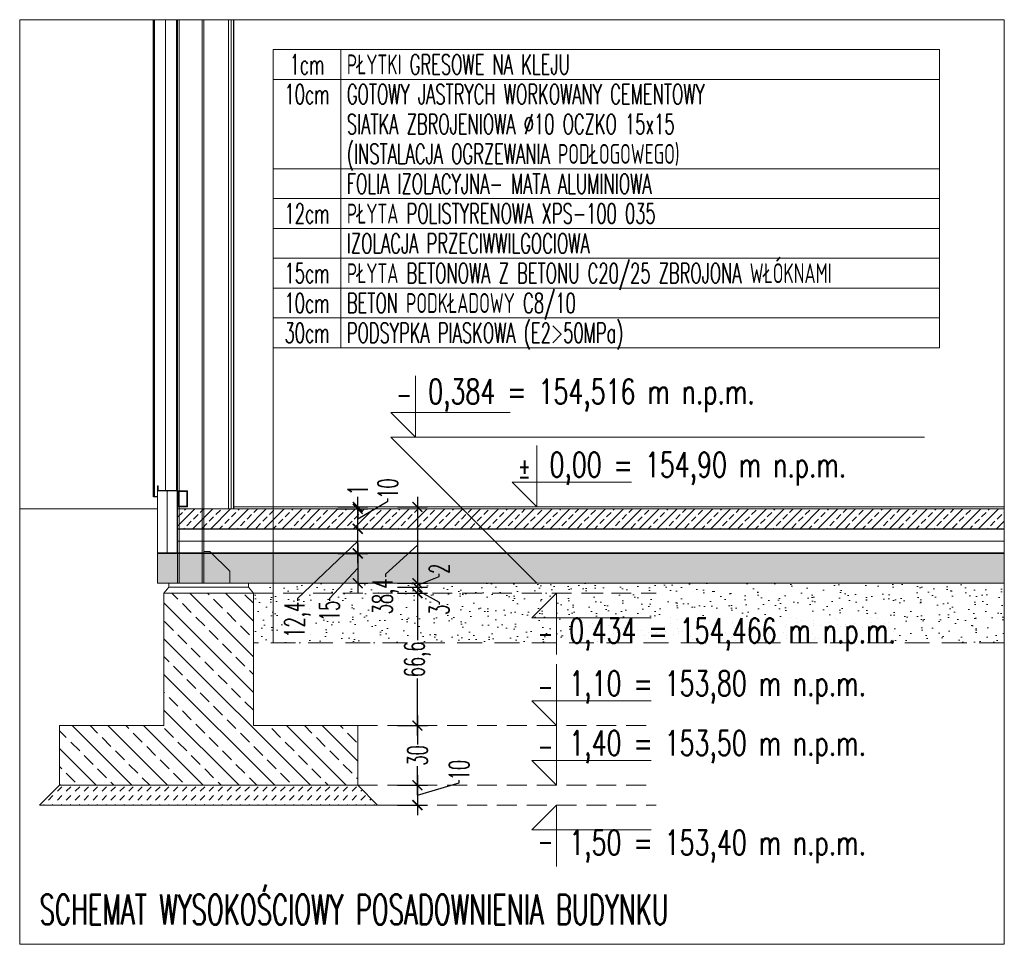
# Model space of a CAD drawing. Header units: millimetres. Extents: x -2074 to 12588, y -3630 to 101167.
# Tile 14 of 256: x 705 to 1200, y 1067 to 1532. Entities that reach past the tile are written whole.
import ezdxf
from ezdxf.enums import TextEntityAlignment as Align

# ---------------------------------------------------------------- set-up
doc = ezdxf.new("R2010")
doc.units = ezdxf.units.MM
for name, pattern in [('HIDDEN', [0.375, 0.25, -0.125]), ('JIS_02_1.0', [2, 1, -1]), ('JIS_02_2.0', [3, 2, -1]), ('XKITLINE00', [0])]:
    doc.linetypes.add(name, pattern=pattern)
for name, color, linetype, lineweight in [('SelinAr_BUD_opisy', 7, 'Continuous', 20), ('SelinAr_BUD_posadzka', 7, 'Continuous', 20), ('SelinAr_BUD_posadzka struktura', 8, 'Continuous', 20), ('SelinAr_BUD_wymiary', 7, 'Continuous', 18), ('SelinAr_BUD_ściany', 7, 'Continuous', 25), ('SelinAr_BUD_ściany struktura', 8, 'Continuous', 9), ('SelinAr_K_fundamenty', 7, 'Continuous', 20), ('SelinAr_K_stal', 7, 'Continuous', 20)]:
    doc.layers.add(name, color=color, linetype=linetype, lineweight=lineweight)
doc.styles.add('A-SIMPLEX-F07', font='simplex.shx', dxfattribs={"width": 0.7})
doc.styles.add('style1', font='romans.shx', dxfattribs={"width": 0.6})
doc.linetypes.add('BATTING', pattern='A,0.00254,-2.54,[134,ltypeshp.shx,S=2.54,R=0,X=-2.54,Y=0],-5.08,[134,ltypeshp.shx,S=2.54,R=180,X=2.54,Y=0],-2.54', length=10.16254)
doc.dimstyles.new('ISO-25 Ania', dxfattribs={"dimtxt": 10, "dimasz": 5, "dimexe": 5, "dimexo": 0.625, "dimtad": 0, "dimrnd": 0.01, "dimtxsty": 'style1', "dimblk": 'ARCHTICK', "dimcen": 5, "dimdle": 5, "dimadec": 0, "dimazin": 0, "dimtfac": 1, "dimtmove": 0, "dimatfit": 3, "dimldrblk": 'ARCHTICK', "dimfxl": 0, "dimarcsym": 0})

# ---------------------------------------------------------------- blocks, each defined once
blk = doc.blocks.new('_ArchTick')
at = {"color": 0, "linetype": 'ByBlock', "const_width": 0.15}
blk.add_lwpolyline([(-0.5, -0.5), (0.5, 0.5)], dxfattribs=at)
blk = doc.blocks.new('*D991')
at = {"layer": 'Defpoints', "color": 0}
for p in [(822.17, 1243.36), (724.67, 1176.76), (904.67, 1176.76)]:
    blk.add_point(p, dxfattribs=at)
at = {"layer": 'SelinAr_BUD_wymiary', "color": 0, "lineweight": -2}
for p, q in [((904.67, 1248.36), (904.67, 1219.69)), ((894.67, 1243.36), (909.67, 1243.36)), ((904.67, 1171.76), (904.67, 1200.44)), ((894.67, 1176.76), (909.67, 1176.76))]:
    blk.add_line(p, q, dxfattribs=at)
at = {"layer": 'SelinAr_BUD_wymiary', "color": 0, "lineweight": -2, "xscale": 5, "yscale": 5, "zscale": 5}
for p, rotation in [((904.67, 1243.36), 90), ((904.67, 1176.76), 270)]:
    blk.add_blockref('_ArchTick', p, dxfattribs=dict(at, rotation=rotation))
at = {"layer": 'SelinAr_BUD_wymiary', "color": 0, "insert": (904.67, 1210.06), "char_height": 10, "attachment_point": 5, "rotation": 90, "style": 'style1'}
blk.add_mtext('66,6', dxfattribs=at)
blk = doc.blocks.new('*D992')
at = {"layer": 'Defpoints', "color": 0}
for p in [(724.67, 1176.76), (724.67, 1146.76), (904.67, 1146.76)]:
    blk.add_point(p, dxfattribs=at)
at = {"layer": 'SelinAr_BUD_wymiary', "color": 0, "lineweight": -2}
for p, q in [((904.67, 1181.76), (904.67, 1167.24)), ((894.67, 1176.76), (909.67, 1176.76)), ((904.67, 1141.76), (904.67, 1156.28)), ((894.67, 1146.76), (909.67, 1146.76))]:
    blk.add_line(p, q, dxfattribs=at)
at = {"layer": 'SelinAr_BUD_wymiary', "color": 0, "lineweight": -2, "xscale": 5, "yscale": 5, "zscale": 5}
for p, rotation in [((904.67, 1176.76), 90), ((904.67, 1146.76), 270)]:
    blk.add_blockref('_ArchTick', p, dxfattribs=dict(at, rotation=rotation))
at = {"layer": 'SelinAr_BUD_wymiary', "color": 0, "insert": (904.67, 1161.76), "char_height": 10, "attachment_point": 5, "rotation": 90, "style": 'style1'}
blk.add_mtext('30', dxfattribs=at)
blk = doc.blocks.new('*D993')
at = {"layer": 'Defpoints', "color": 0}
for p in [(724.67, 1146.76), (714.67, 1136.76), (904.67, 1136.76)]:
    blk.add_point(p, dxfattribs=at)
at = {"layer": 'SelinAr_BUD_wymiary', "color": 0, "lineweight": -2}
for p, q in [((904.67, 1151.76), (904.67, 1131.76)), ((925.61, 1148.04), (925.61, 1149.29)), ((894.67, 1146.76), (909.67, 1146.76)), ((904.67, 1141.76), (925.61, 1148.04)), ((894.67, 1136.76), (909.67, 1136.76))]:
    blk.add_line(p, q, dxfattribs=at)
at = {"layer": 'SelinAr_BUD_wymiary', "color": 0, "lineweight": -2, "xscale": 5, "yscale": 5, "zscale": 5}
for p, rotation in [((904.67, 1146.76), 90), ((904.67, 1136.76), 270)]:
    blk.add_blockref('_ArchTick', p, dxfattribs=dict(at, rotation=rotation))
at = {"layer": 'SelinAr_BUD_wymiary', "color": 0, "insert": (925.61, 1154.35), "char_height": 10, "attachment_point": 5, "rotation": 90, "style": 'style1'}
blk.add_mtext('10', dxfattribs=at)
blk = doc.blocks.new('kota')
for p, q in [((0, 61.67), (0, 0)), ((-24.8, 24.8), (95.2, 24.8)), ((0, 0), (-24.8, 24.8))]:
    blk.add_line(p, q)
at = {"style": 'A-SIMPLEX-F07', "width": 0.7, "flags": 4}
for tag, height, p in [('0.00', 25, (12.7, 59.2)), ('+', 20, (-19.11, 57.2))]:
    blk.add_attdef(tag, text='', height=height, dxfattribs=at).set_placement(p, align=Align.TOP_LEFT)
blk = doc.blocks.new('*D994')
at = {"layer": 'Defpoints', "color": 0}
for p in [(812.21, 1286.76), (792.21, 1248.36), (904.67, 1248.36)]:
    blk.add_point(p, dxfattribs=at)
at = {"layer": 'SelinAr_BUD_wymiary', "color": 0, "lineweight": -2}
for p, q in [((904.67, 1291.76), (904.67, 1243.36)), ((894.67, 1286.76), (909.67, 1286.76)), ((904.67, 1267.56), (888.67, 1252.87)), ((888.67, 1252.87), (888.67, 1251.62)), ((894.67, 1248.36), (909.67, 1248.36))]:
    blk.add_line(p, q, dxfattribs=at)
at = {"layer": 'SelinAr_BUD_wymiary', "color": 0, "lineweight": -2, "xscale": 5, "yscale": 5, "zscale": 5}
for p, rotation in [((904.67, 1286.76), 90), ((904.67, 1248.36), 270)]:
    blk.add_blockref('_ArchTick', p, dxfattribs=dict(at, rotation=rotation))
at = {"layer": 'SelinAr_BUD_wymiary', "color": 0, "insert": (888.67, 1241.7), "char_height": 10, "attachment_point": 5, "rotation": 90, "style": 'style1'}
blk.add_mtext('38,4', dxfattribs=at)
blk = doc.blocks.new('*D995')
at = {"layer": 'Defpoints', "color": 0}
for p in [(790.96, 1248.36), (799.67, 1246.36), (904.67, 1246.36)]:
    blk.add_point(p, dxfattribs=at)
at = {"layer": 'SelinAr_BUD_wymiary', "color": 0, "lineweight": -2}
for p, q in [((904.67, 1253.36), (904.67, 1241.36)), ((915.61, 1251.77), (915.61, 1253.02)), ((894.67, 1248.36), (909.67, 1248.36)), ((904.67, 1247.36), (915.61, 1251.77)), ((894.67, 1246.36), (909.67, 1246.36))]:
    blk.add_line(p, q, dxfattribs=at)
at = {"layer": 'SelinAr_BUD_wymiary', "color": 0, "lineweight": -2, "xscale": 5, "yscale": 5, "zscale": 5}
for p, rotation in [((904.67, 1248.36), 90), ((904.67, 1246.36), 270)]:
    blk.add_blockref('_ArchTick', p, dxfattribs=dict(at, rotation=rotation))
at = {"layer": 'SelinAr_BUD_wymiary', "color": 0, "insert": (915.61, 1255.64), "char_height": 10, "attachment_point": 5, "rotation": 90, "style": 'style1'}
blk.add_mtext('2', dxfattribs=at)
blk = doc.blocks.new('*D996')
at = {"layer": 'Defpoints', "color": 0}
for p in [(799.67, 1246.36), (802.17, 1243.36), (904.67, 1243.36)]:
    blk.add_point(p, dxfattribs=at)
at = {"layer": 'SelinAr_BUD_wymiary', "color": 0, "lineweight": -2}
for p, q in [((904.67, 1251.36), (904.67, 1238.36)), ((894.67, 1246.36), (909.67, 1246.36)), ((894.67, 1243.36), (909.67, 1243.36)), ((904.67, 1244.86), (915.61, 1238.85)), ((915.61, 1238.85), (915.61, 1237.6))]:
    blk.add_line(p, q, dxfattribs=at)
at = {"layer": 'SelinAr_BUD_wymiary', "color": 0, "lineweight": -2, "xscale": 5, "yscale": 5, "zscale": 5}
for p, rotation in [((904.67, 1246.36), 90), ((904.67, 1243.36), 270)]:
    blk.add_blockref('_ArchTick', p, dxfattribs=dict(at, rotation=rotation))
at = {"layer": 'SelinAr_BUD_wymiary', "color": 0, "insert": (915.61, 1234.98), "char_height": 10, "attachment_point": 5, "rotation": 90, "style": 'style1'}
blk.add_mtext('3', dxfattribs=at)
blk = doc.blocks.new('*D997')
at = {"layer": 'Defpoints', "color": 0}
for p in [(1199.67, 1263.36), (874.67, 1248.36), (874.67, 1248.36)]:
    blk.add_point(p, dxfattribs=at)
at = {"layer": 'SelinAr_BUD_wymiary', "color": 0, "lineweight": -2}
for p, q in [((874.67, 1268.36), (874.67, 1243.36)), ((884.67, 1263.36), (869.67, 1263.36)), ((874.67, 1255.86), (860.49, 1240.72)), ((874.67, 1248.36), (879.67, 1248.36)), ((860.49, 1240.72), (860.49, 1239.47))]:
    blk.add_line(p, q, dxfattribs=at)
at = {"layer": 'SelinAr_BUD_wymiary', "color": 0, "lineweight": -2, "xscale": 5, "yscale": 5, "zscale": 5}
for p, rotation in [((874.67, 1263.36), 90), ((874.67, 1248.36), 270)]:
    blk.add_blockref('_ArchTick', p, dxfattribs=dict(at, rotation=rotation))
at = {"layer": 'SelinAr_BUD_wymiary', "color": 0, "insert": (860.49, 1234.41), "char_height": 10, "attachment_point": 5, "rotation": 90, "style": 'style1'}
blk.add_mtext('15', dxfattribs=at)
blk = doc.blocks.new('*D998')
at = {"layer": 'Defpoints', "color": 0}
for p in [(797.31, 1275.76), (874.67, 1275.76), (797.31, 1263.36)]:
    blk.add_point(p, dxfattribs=at)
at = {"layer": 'SelinAr_BUD_wymiary', "color": 0, "lineweight": -2}
for p, q in [((874.67, 1258.36), (874.67, 1280.76)), ((864.67, 1275.76), (879.67, 1275.76)), ((874.67, 1269.56), (844.35, 1240.72)), ((864.67, 1263.36), (879.67, 1263.36)), ((844.35, 1240.72), (844.35, 1239.47))]:
    blk.add_line(p, q, dxfattribs=at)
at = {"layer": 'SelinAr_BUD_wymiary', "color": 0, "lineweight": -2, "xscale": 5, "yscale": 5, "zscale": 5}
for p, rotation in [((874.67, 1275.76), 90), ((874.67, 1263.36), 270)]:
    blk.add_blockref('_ArchTick', p, dxfattribs=dict(at, rotation=rotation))
at = {"layer": 'SelinAr_BUD_wymiary', "color": 0, "insert": (844.35, 1229.99), "char_height": 10, "attachment_point": 5, "rotation": 90, "style": 'style1'}
blk.add_mtext('12,4', dxfattribs=at)
blk = doc.blocks.new('*D999')
at = {"layer": 'Defpoints', "color": 0}
for p in [(812.21, 1285.76), (874.67, 1285.76), (797.31, 1275.76)]:
    blk.add_point(p, dxfattribs=at)
at = {"layer": 'SelinAr_BUD_wymiary', "color": 0, "lineweight": -2}
for p, q in [((874.67, 1270.76), (874.67, 1290.76)), ((874.67, 1280.76), (889.83, 1289.65)), ((889.83, 1289.65), (889.83, 1290.9)), ((864.67, 1285.76), (879.67, 1285.76)), ((864.67, 1275.76), (879.67, 1275.76))]:
    blk.add_line(p, q, dxfattribs=at)
at = {"layer": 'SelinAr_BUD_wymiary', "color": 0, "lineweight": -2, "xscale": 5, "yscale": 5, "zscale": 5}
for p, rotation in [((874.67, 1285.76), 90), ((874.67, 1275.76), 270)]:
    blk.add_blockref('_ArchTick', p, dxfattribs=dict(at, rotation=rotation))
at = {"layer": 'SelinAr_BUD_wymiary', "color": 0, "insert": (889.83, 1295.95), "char_height": 10, "attachment_point": 5, "rotation": 90, "style": 'style1'}
blk.add_mtext('10', dxfattribs=at)
blk = doc.blocks.new('*D1000')
at = {"layer": 'Defpoints', "color": 0}
for p in [(832.17, 1286.76), (832.17, 1285.76), (874.67, 1286.76)]:
    blk.add_point(p, dxfattribs=at)
at = {"layer": 'SelinAr_BUD_wymiary', "color": 0, "lineweight": -2}
for p, q in [((874.67, 1286.76), (874.67, 1291.76)), ((864.67, 1286.76), (879.67, 1286.76)), ((864.67, 1285.76), (879.67, 1285.76)), ((874.67, 1285.76), (874.67, 1286.76)), ((874.67, 1285.76), (874.67, 1280.76))]:
    blk.add_line(p, q, dxfattribs=at)
at = {"layer": 'SelinAr_BUD_wymiary', "color": 0, "lineweight": -2, "xscale": 5, "yscale": 5, "zscale": 5}
for p, rotation in [((874.67, 1286.76), 270), ((874.67, 1285.76), 90)]:
    blk.add_blockref('_ArchTick', p, dxfattribs=dict(at, rotation=rotation))
at = {"layer": 'SelinAr_BUD_wymiary', "color": 0, "insert": (874.67, 1295.24), "char_height": 10, "attachment_point": 5, "rotation": 90, "style": 'style1'}
blk.add_mtext('1', dxfattribs=at)

msp = doc.modelspace()

# ---------------------------------------------------------------- hatches: boundary and pattern name
at = {"layer": 'SelinAr_BUD_posadzka struktura'}
h = msp.add_hatch(dxfattribs=at)
h.set_pattern_fill('ANSI33', color=256)
h.set_pattern_definition([(45, (95, -94.5), (-4.490128, 4.490128), []), (45, (99.49, -94.5), (-4.490128, 4.490128), [3.175, -1.5875])])
h.paths.add_polyline_path([(1199.672, 1285.76), (784.006, 1285.76), (784.006, 1275.76), (1199.672, 1275.76)])
h = msp.add_hatch(dxfattribs=at)
h.set_pattern_fill('DASH', color=256, scale=0.7, angle=135)
h.set_pattern_definition([(135, (95.0005, -96), (-3.1430896, 2e-16), [2.2225, -2.2225])])
h.paths.add_polyline_path([(1199.672, 1263.36), (774.007, 1263.36), (774.007, 1248.36), (1199.672, 1248.36)])
h = msp.add_hatch(dxfattribs=at)
h.set_pattern_fill('AR-SAND', color=256, scale=0.2, angle=135)
h.set_pattern_definition([(172.5, (95, -91), (-6.69507, -7.147627), [0, -7.7216, 0, -8.636, 0, -8.255]), (142.5, (95, -91), (-16.49466, -3.78022), [0, -4.1656, 0, -6.9596, 0, -2.667]), (102.5, (99.418, -95.418), (-11.206646, 11.165997), [0, -2.54, 0, -9.144, 0, -11.938]), (92.5, (99.418, -95.418), (-13.95102, 7.64562), [0, -1.27, 0, -5.9944, 0, -6.858])])
h.paths.add_polyline_path([(1199.672, 1248.36), (819.672, 1248.36), (819.672, 1246.36), (822.172, 1243.36), (822.172, 1218.36), (1199.672, 1218.36)])
h = msp.add_hatch(dxfattribs=at)
h.set_pattern_fill('ANSI33', color=256, scale=2, angle=90)
h.set_pattern_definition([(135, (95, -91), (-8.98026, -8.98026), []), (135, (95, -82.02), (-8.98026, -8.98026), [6.35, -3.175])])
h.paths.add_polyline_path([(874.672, 1176.76), (822.172, 1176.76), (822.172, 1243.36), (777.172, 1243.36), (777.172, 1176.76), (724.672, 1176.76), (724.672, 1146.76), (874.672, 1146.76)])
h = msp.add_hatch(dxfattribs=at)
h.set_pattern_fill('DASH', color=256, angle=45)
h.set_pattern_definition([(45, (95, -91), (0, 4.490128), [3.175, -3.175])])
h.paths.add_polyline_path([(874.672, 1146.76), (724.672, 1146.76), (714.672, 1136.76), (884.672, 1136.76)])

# ---------------------------------------------------------------- linework, layer by layer
at = {"layer": 'SelinAr_BUD_opisy', "ltscale": 5}
for p, q in [((832.172, 1516.76), (832.172, 1366.76)), ((832.172, 1516.76), (1167.172, 1516.76)), ((866.172, 1516.76), (866.172, 1366.76)), ((1167.172, 1516.76), (1167.172, 1366.76)), ((832.172, 1501.76), (1167.172, 1501.76)), ((832.172, 1456.76), (1167.172, 1456.76)), ((832.172, 1441.76), (1167.172, 1441.76)), ((832.172, 1426.76), (1167.172, 1426.76)), ((832.172, 1411.76), (1167.172, 1411.76)), ((832.172, 1396.76), (1167.172, 1396.76)), ((832.172, 1381.76), (1167.172, 1381.76)), ((832.172, 1366.76), (1167.172, 1366.76))]:
    msp.add_line(p, q, dxfattribs=at)
msp.add_lwpolyline([(832.172, 1218.36), (832.172, 1286.76), (832.172, 1366.76)], dxfattribs=at)
at = {"layer": 'SelinAr_BUD_posadzka'}
msp.add_line((1199.672, 1286.76), (812.206, 1286.76), dxfattribs=at)
at = {"layer": 'SelinAr_BUD_posadzka struktura', "linetype": 'BATTING', "lineweight": 13, "ltscale": 0.35}
msp.add_line((778.806, 1263.56), (778.806, 1294.76), dxfattribs=at)
at = {"layer": 'SelinAr_BUD_posadzka struktura'}
for p, q in [((783.806, 1263.56), (783.806, 1294.76)), ((783.806, 1263.56), (783.806, 1294.76)), ((784.006, 1268.56), (784.006, 1294.76)), ((704.672, 1285.76), (774.006, 1285.76)), ((1199.672, 1285.76), (784.006, 1285.76)), ((784.006, 1273.76), (784.006, 1285.76)), ((1199.672, 1275.76), (784.006, 1275.76)), ((1199.672, 1275.56), (784.006, 1275.56)), ((1199.672, 1275.56), (784.006, 1275.56)), ((1199.672, 1263.56), (774.007, 1263.56)), ((1199.672, 1263.56), (774.007, 1263.56)), ((1199.672, 1263.36), (774.007, 1263.36)), ((1199.672, 1263.36), (774.007, 1263.36))]:
    msp.add_line(p, q, dxfattribs=at)
at = {"layer": 'SelinAr_BUD_posadzka struktura', "color": 7}
for p, q in [((774.006, 1291.76), (774.007, 1248.36)), ((774.007, 1248.36), (1199.672, 1248.36))]:
    msp.add_line(p, q, dxfattribs=at)
at = {"layer": 'SelinAr_BUD_posadzka struktura', "linetype": 'BATTING', "lineweight": 13, "ltscale": 0.5}
msp.add_line((1199.672, 1269.56), (784.006, 1269.56), dxfattribs=at)
at = {"layer": 'SelinAr_BUD_posadzka struktura', "linetype": 'HIDDEN', "ltscale": 50}
msp.add_line((1199.672, 1218.36), (822.172, 1218.36), dxfattribs=at)
at = {"layer": 'SelinAr_BUD_posadzka struktura'}
msp.add_lwpolyline([(774.006, 1291.76), (774.006, 1294.76)], dxfattribs=at)
at = {"layer": 'SelinAr_BUD_posadzka struktura', "linetype": 'JIS_02_1.0', "const_width": 0.2}
for points in [[(783.906, 1294.76), (783.906, 1263.56)], [(784.006, 1275.66), (1199.672, 1275.66)], [(1199.672, 1263.46), (774.007, 1263.46)]]:
    msp.add_lwpolyline(points, dxfattribs=at)
at = {"layer": 'SelinAr_BUD_wymiary'}
msp.add_lwpolyline([(964.706, 1248.36), (891.306, 1321.76), (1159.672, 1321.76)], dxfattribs=at)
at = {"layer": 'SelinAr_BUD_wymiary', "linetype": 'JIS_02_2.0', "ltscale": 5}
for points in [[(822.172, 1243.36), (1024.706, 1243.36)], [(874.672, 1176.76), (1024.672, 1176.76)], [(874.672, 1146.76), (1024.672, 1146.76)], [(884.672, 1136.76), (1024.672, 1136.76)]]:
    msp.add_lwpolyline(points, dxfattribs=at)
at = {"layer": 'SelinAr_BUD_ściany'}
for points in [[(774.006, 1291.76), (772.006, 1291.76), (772.006, 1531.76)], [(812.206, 1531.76), (812.206, 1285.76)]]:
    msp.add_lwpolyline(points, dxfattribs=at)
at = {"layer": 'SelinAr_BUD_ściany struktura'}
for points in [[(772.506, 1291.76), (772.506, 1531.76)], [(783.506, 1295.06), (783.506, 1531.76)], [(784.006, 1295.06), (784.006, 1531.76)], [(809.706, 1531.76), (809.706, 1285.76)], [(810.956, 1531.76), (810.956, 1285.76)]]:
    msp.add_lwpolyline(points, dxfattribs=at)
at = {"layer": 'SelinAr_BUD_ściany struktura', "linetype": 'BATTING', "lineweight": 13, "ltscale": 0.4}
msp.add_lwpolyline([(778.006, 1295.06), (778.006, 1531.76)], dxfattribs=at)
at = {"layer": 'SelinAr_K_fundamenty', "ltscale": 2}
for p, q in [((777.172, 1243.36), (822.172, 1243.36)), ((777.172, 1243.36), (822.172, 1243.36)), ((724.672, 1146.76), (874.672, 1146.76))]:
    msp.add_line(p, q, dxfattribs=at)
at = {"layer": 'SelinAr_K_fundamenty'}
msp.add_lwpolyline([(704.672, 1066.76), (1199.672, 1066.76), (1199.672, 1531.76), (704.672, 1531.76)], close=True, dxfattribs=at)
at = {"layer": 'SelinAr_K_fundamenty', "ltscale": 2}
msp.add_lwpolyline([(779.672, 1246.36), (819.672, 1246.36), (822.172, 1243.36), (822.172, 1176.76), (874.672, 1176.76), (874.672, 1146.76), (884.672, 1136.76), (714.672, 1136.76), (724.672, 1146.76), (724.672, 1176.76), (777.172, 1176.76), (777.172, 1243.36)], close=True, dxfattribs=at)
at = {"layer": 'SelinAr_K_stal', "linetype": 'XKITLINE00', "lineweight": 0}
for p, q in [((784.855, 1285.76), (784.855, 1531.76)), ((796.455, 1531.76), (796.455, 1285.76)), ((797.305, 1285.76), (797.305, 1531.76)), ((784.002, 1486.76), (784.006, 1285.76)), ((774.006, 1297.26), (774.306, 1297.26)), ((774.006, 1294.76), (774.006, 1297.26)), ((774.306, 1295.06), (774.306, 1297.26)), ((774.006, 1294.76), (784.006, 1294.76)), ((774.306, 1295.06), (784.006, 1295.06)), ((784.006, 1285.76), (784.005, 1248.36)), ((784.855, 1248.36), (784.855, 1285.76)), ((796.455, 1285.76), (796.455, 1248.36)), ((797.305, 1248.36), (797.305, 1285.76)), ((797.305, 1264.36), (800.306, 1264.36)), ((800.306, 1264.36), (810.306, 1254.36)), ((810.306, 1248.36), (810.306, 1254.36))]:
    msp.add_line(p, q, dxfattribs=at)
at = {"layer": 'SelinAr_K_stal', "ltscale": 2}
for p in [(779.672, 1246.36), (819.672, 1248.36)]:
    msp.add_line(p, (779.672, 1248.36), dxfattribs=at)
at = {"layer": 'SelinAr_K_stal', "linetype": 'JIS_02_2.0', "ltscale": 2}
msp.add_line((819.672, 1246.36), (819.672, 1248.36), dxfattribs=at)
at = {"layer": 'SelinAr_K_stal', "linetype": 'XKITLINE00', "lineweight": 0}
msp.add_lwpolyline([(784.006, 1294.76), (784.006, 1295.06)], dxfattribs=at)
for points in [[(784.006, 1294.76), (789.006, 1294.76), (789.006, 1286.76), (784.006, 1286.76)], [(784.306, 1294.46), (788.706, 1294.46), (788.706, 1287.06), (784.306, 1287.06)]]:
    msp.add_lwpolyline(points, close=True, dxfattribs=at)

# ---------------------------------------------------------------- block references
at = {"layer": 'SelinAr_BUD_wymiary'}
ref = msp.add_blockref('kota', (903.705, 1321.76), dxfattribs=dict(at, xscale=0.5, yscale=0.5, zscale=0.5))
ref.add_attrib('0.00', '0,384 = 154,516 m n.p.m.', dxfattribs={"layer": '0', "height": 12.5, "style": 'A-SIMPLEX-F07', "width": 0.7}).set_placement((910.053, 1351.004), align=Align.TOP_LEFT)
ref.add_attrib('+', '-', dxfattribs={"layer": '0', "height": 10, "style": 'A-SIMPLEX-F07', "width": 0.7}).set_placement((894.149, 1348.365), align=Align.TOP_LEFT)
ref = msp.add_blockref('kota', (964.706, 1286.76), dxfattribs=dict(at, xscale=0.5, yscale=0.5, zscale=0.5))
ref.add_attrib('0.00', '0,00 = 154,90 m n.p.m.', dxfattribs={"layer": '0', "height": 12.5, "style": 'A-SIMPLEX-F07', "width": 0.7}).set_placement((971.055, 1314.218), align=Align.TOP_LEFT)
ref.add_attrib('+', '%%P', dxfattribs={"layer": '0', "height": 10, "style": 'A-SIMPLEX-F07', "width": 0.7}).set_placement((955.15, 1311.46), align=Align.TOP_LEFT)
ref = msp.add_blockref('kota', (974.672, 1243.36), dxfattribs=dict(at, xscale=-0.5, yscale=0.5, zscale=0.5, rotation=180))
ref.add_attrib('0.00', '0,434 = 154,466 m n.p.m.', dxfattribs={"layer": '0', "height": 12.5, "style": 'A-SIMPLEX-F07', "width": 0.7}).set_placement((981.02, 1230.783), align=Align.TOP_LEFT)
ref.add_attrib('+', '-', dxfattribs={"layer": '0', "height": 10, "style": 'A-SIMPLEX-F07', "width": 0.7}).set_placement((965.116, 1228.184), align=Align.TOP_LEFT)
ref = msp.add_blockref('kota', (974.672, 1176.76), dxfattribs=dict(at, xscale=0.5, yscale=0.5, zscale=0.5))
ref.add_attrib('0.00', '1,10 = 153,80 m n.p.m.', dxfattribs={"layer": '0', "height": 12.5, "style": 'A-SIMPLEX-F07', "width": 0.7}).set_placement((981.02, 1204.218), align=Align.TOP_LEFT)
ref.add_attrib('+', '-', dxfattribs={"layer": '0', "height": 10, "style": 'A-SIMPLEX-F07', "width": 0.7}).set_placement((965.116, 1201.46), align=Align.TOP_LEFT)
ref = msp.add_blockref('kota', (974.672, 1146.76), dxfattribs=dict(at, xscale=0.5, yscale=0.5, zscale=0.5))
ref.add_attrib('0.00', '1,40 = 153,50 m n.p.m.', dxfattribs={"layer": '0', "height": 12.5, "style": 'A-SIMPLEX-F07', "width": 0.7}).set_placement((981.02, 1174.218), align=Align.TOP_LEFT)
ref.add_attrib('+', '-', dxfattribs={"layer": '0', "height": 10, "style": 'A-SIMPLEX-F07', "width": 0.7}).set_placement((965.116, 1171.46), align=Align.TOP_LEFT)
ref = msp.add_blockref('kota', (974.672, 1136.76), dxfattribs=dict(at, xscale=-0.5, yscale=0.5, zscale=0.5, rotation=180))
ref.add_attrib('0.00', '1,50 = 153,40 m n.p.m.', dxfattribs={"layer": '0', "height": 12.5, "style": 'A-SIMPLEX-F07', "width": 0.7}).set_placement((981.02, 1124.183), align=Align.TOP_LEFT)
ref.add_attrib('+', '-', dxfattribs={"layer": '0', "height": 10, "style": 'A-SIMPLEX-F07', "width": 0.7}).set_placement((965.116, 1123.489), align=Align.TOP_LEFT)

# ---------------------------------------------------------------- texts
at = {"layer": 'SelinAr_BUD_opisy', "ltscale": 5, "style": 'style1', "width": 0.6}
for s, p in [('PŁYTKI GRESOWE NA KLEJU', (869.172, 1509.26)), ('GOTOWY JASTRYCH WORKOWANY CEMENTOWY ', (869.172, 1494.26)), ('FOLIA IZOLACYJNA- MATA ALUMINIOWA', (869.172, 1449.26)), ('PŁYTA POLISTYRENOWA XPS-100 035', (869.172, 1434.26)), ('IZOLACJA PRZECIWWILGOCIOWA', (869.172, 1419.26)), ('PŁYTA BETONOWA Z BETONU C20/25 ZBROJONA WŁÓKNAMI ', (869.172, 1404.26)), ('BETON PODKŁADOWY C8/10', (869.172, 1389.26)), ('PODSYPKA PIASKOWA (E2>50MPa)', (869.172, 1374.26))]:
    msp.add_text(s, height=10, dxfattribs=at).set_placement(p, align=Align.MIDDLE_LEFT)
for s, p in [('1cm', (849.172, 1509.26)), ('10cm', (849.172, 1494.26)), ('12cm', (849.172, 1434.26)), ('15cm', (849.172, 1404.26)), ('10cm', (849.172, 1389.26)), ('30cm', (849.172, 1374.26))]:
    msp.add_text(s, height=10, dxfattribs=at).set_placement(p, align=Align.MIDDLE_CENTER)
at = {"layer": 'SelinAr_BUD_opisy', "ltscale": 0.2, "style": 'style1', "width": 0.6}
for s, height, p in [('SIATKA ZBROJENIOWA %%C10 OCZKO 15x15 ', 10, (869.172, 1479.26)), ('(INSTALACJA OGRZEWANIA PODŁOGOWEGO)', 10, (869.172, 1464.26)), ('SCHEMAT WYSOKOŚCIOWY POSADOWNIENIA BUDYNKU', 15, (714.672, 1084.26))]:
    msp.add_text(s, height=height, dxfattribs=at).set_placement(p, align=Align.MIDDLE_LEFT)

# ---------------------------------------------------------------- dimensions: what is measured, and where the dimension line sits
at = {"layer": 'SelinAr_BUD_wymiary'}
for base, p1, p2, picture, middle in [((874.672, 1285.76), (797.305, 1275.76), (812.206, 1285.76), '*D999', (889.831, 1291.524)), ((874.672, 1286.76), (832.172, 1285.76), (832.172, 1286.76), '*D1000', (874.672, 1295.244)), ((904.672, 1248.36), (812.206, 1286.76), (792.206, 1248.36), '*D994', (888.667, 1250.99)), ((874.672, 1275.76), (797.305, 1263.36), (797.305, 1275.76), '*D998', (844.354, 1238.843)), ((874.672, 1248.36), (1199.672, 1263.36), (874.672, 1248.36), '*D997', (860.487, 1238.843)), ((904.672, 1246.36), (790.956, 1248.36), (799.672, 1246.36), '*D995', (915.609, 1253.642)), ((904.672, 1243.36), (799.672, 1246.36), (802.172, 1243.36), '*D996', (915.609, 1236.98))]:
    dim = msp.add_linear_dim(base=base, p1=p1, p2=p2, angle=90, dimstyle='ISO-25 Ania', override={"dimtmove": 1, "dimfxl": 10}, dxfattribs=at)
    dim.commit()
    dim.dimension.update_dxf_attribs({"geometry": picture, "text_midpoint": middle, "dimtype": 160})
for base, p1, p2, picture, middle in [((904.672, 1176.76), (822.172, 1243.36), (724.672, 1176.76), '*D991', (904.672, 1210.06)), ((904.672, 1146.76), (724.672, 1176.76), (724.672, 1146.76), '*D992', (904.672, 1161.76)), ((904.672, 1136.76), (724.672, 1146.76), (714.672, 1136.76), '*D993', (925.609, 1149.917))]:
    dim = msp.add_linear_dim(base=base, p1=p1, p2=p2, angle=90, dimstyle='ISO-25 Ania', override={"dimtmove": 1, "dimfxl": 10}, dxfattribs=at)
    dim.commit()
    dim.dimension.update_dxf_attribs({"geometry": picture, "text_midpoint": middle})

doc.saveas('drawing.dxf')
